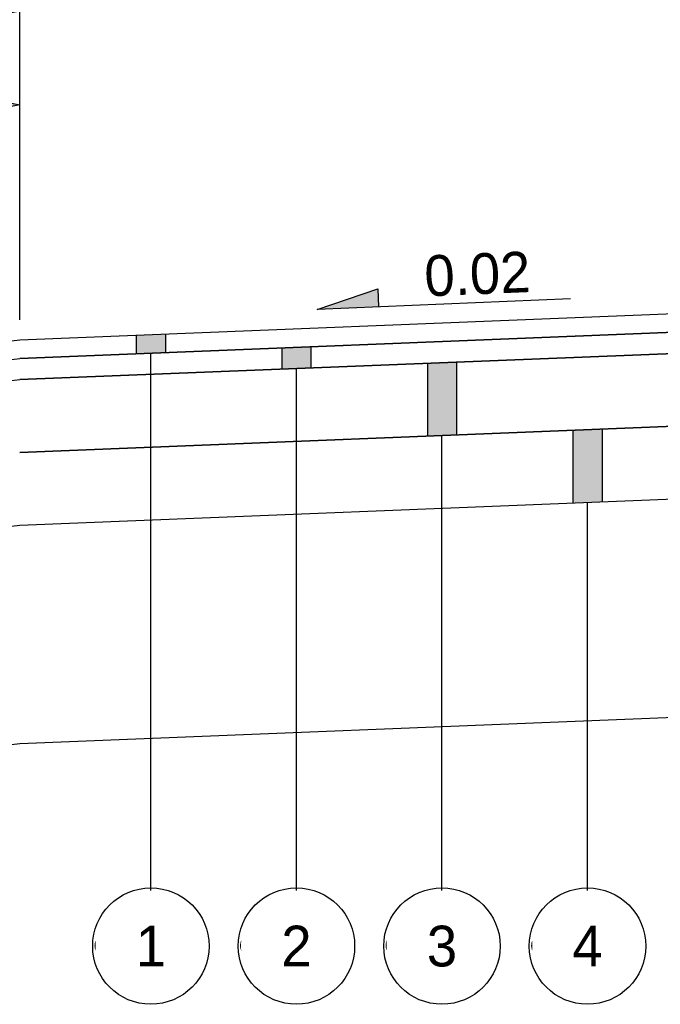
# Model space of a CAD drawing. Header units: feet. Extents: x -16 to 297, y -33 to 148.
# Tile 12 of 30: x 72 to 81, y 28 to 42. Entities that reach past the tile are written whole.
import ezdxf
from ezdxf import colors
from ezdxf.entities.mleader import LeaderData, LeaderLine
from ezdxf.enums import TextEntityAlignment as Align
from ezdxf.math import Vec2, Vec3

# ---------------------------------------------------------------- set-up
doc = ezdxf.new("R2010")
doc.units = ezdxf.units.FT
doc.header["$LTSCALE"] = 4
doc.header["$MEASUREMENT"] = 0
doc.set_wipeout_variables(frame=1)
for name, color, linetype in [('TX_P_1', 7, 'Continuous'), ('TX_P_Misc', 7, 'Continuous'), ('XS_P_Finished_Grade', 3, 'Continuous'), ('XS_P_Pavt_Layers', 251, 'Continuous'), ('XS_P_Shoulder_Layers', 252, 'Continuous')]:
    doc.layers.add(name, color=color, linetype=linetype)
doc.styles.add('Slanted-Normal', font='font31.shx', dxfattribs={"height": 0.14})
doc.dimstyles.new('Dec-1  Slanted', dxfattribs={"dimtxt": 0.14, "dimasz": 0.14, "dimexe": 0.07, "dimexo": 0.07, "dimgap": 0.07, "dimtad": 1, "dimdec": 1, "dimzin": 3, "dimdsep": 46, "dimtxsty": 'Slanted-Normal', "dimblk": 'Dim1', "dimcen": 0, "dimclrd": 95, "dimclre": 95, "dimclrt": 7, "dimadec": 1, "dimazin": 3, "dimtfac": 1, "dimtdec": 1, "dimtix": 1, "dimtofl": 0, "dimtmove": 1, "dimatfit": 3, "dimldrblk": 'Dim1', "dimfxl": 1, "dimtolj": 1, "dimtzin": 0, "dimlwd": -1, "dimlwe": -1, "dimarcsym": 0})

# ---------------------------------------------------------------- blocks, each defined once
blk = doc.blocks.new('Dim1')
h = blk.add_hatch(color=4)
h.dxf.hatch_style = 1
h.paths.add_polyline_path([(0, 0), (-1, -0.2), (-1, 0.2)])
at = {"color": 4}
blk.add_lwpolyline([(0, 0), (-1, -0.2), (-1, 0.2), (0, 0)], dxfattribs=at)
blk = doc.blocks.new('*D938')
at = {"layer": 'Defpoints', "color": 0, "transparency": 16777216}
for p in [(72.366, 40.685), (72.366, 37.45), (68.37, 36.971)]:
    blk.add_point(p, dxfattribs=at)
at = {"layer": 'TX_P_1', "color": 95, "linetype": 'Continuous', "transparency": 16777216}
for p, q in [((68.37, 37.251), (68.37, 40.965)), ((72.366, 37.73), (72.366, 40.965)), ((68.93, 40.685), (71.806, 40.685))]:
    blk.add_line(p, q, dxfattribs=at)
at = {"layer": 'TX_P_1', "color": 95, "transparency": 16777216, "xscale": 0.56, "yscale": 0.56, "zscale": 0.56, "rotation": 180}
blk.add_blockref('Dim1', (68.37, 40.685), dxfattribs=at)
at = {"layer": 'TX_P_1', "color": 95, "transparency": 16777216, "xscale": 0.56, "yscale": 0.56, "zscale": 0.56}
blk.add_blockref('Dim1', (72.366, 40.685), dxfattribs=at)
at = {"layer": 'TX_P_1', "color": 7, "transparency": 16777216, "insert": (70.368, 41.245), "char_height": 0.56, "attachment_point": 5, "style": 'Slanted-Normal'}
blk.add_mtext("\\A1;4.0'", dxfattribs=at)
blk = doc.blocks.new('*D939')
at = {"layer": 'Defpoints', "color": 0, "transparency": 16777216}
for p in [(61.366, 44.991), (72.366, 37.45), (61.366, 35.85)]:
    blk.add_point(p, dxfattribs=at)
at = {"layer": 'TX_P_1', "color": 95, "linetype": 'Continuous', "transparency": 16777216}
for p, q in [((61.366, 36.13), (61.366, 45.271)), ((72.366, 37.73), (72.366, 45.271)), ((71.806, 44.991), (61.926, 44.991))]:
    blk.add_line(p, q, dxfattribs=at)
at = {"layer": 'TX_P_1', "color": 95, "transparency": 16777216, "xscale": 0.56, "yscale": 0.56, "zscale": 0.56, "rotation": 180}
blk.add_blockref('Dim1', (61.366, 44.991), dxfattribs=at)
at = {"layer": 'TX_P_1', "color": 95, "transparency": 16777216, "xscale": 0.56, "yscale": 0.56, "zscale": 0.56}
blk.add_blockref('Dim1', (72.366, 44.991), dxfattribs=at)
at = {"layer": 'TX_P_1', "color": 7, "transparency": 16777216, "insert": (66.866, 45.551), "char_height": 0.56, "attachment_point": 5, "style": 'Slanted-Normal'}
blk.add_mtext("\\A1;11.0'", dxfattribs=at)
blk = doc.blocks.new('*D941')
at = {"layer": 'Defpoints', "color": 0, "transparency": 16777216}
for p in [(72.366, 41.972), (64.366, 37.692), (72.366, 37.45)]:
    blk.add_point(p, dxfattribs=at)
at = {"layer": 'TX_P_1', "color": 95, "linetype": 'Continuous', "transparency": 16777216}
for p, q in [((64.366, 37.972), (64.366, 42.252)), ((72.366, 37.73), (72.366, 42.252)), ((64.926, 41.972), (71.806, 41.972))]:
    blk.add_line(p, q, dxfattribs=at)
at = {"layer": 'TX_P_1', "color": 95, "transparency": 16777216, "xscale": 0.56, "yscale": 0.56, "zscale": 0.56, "rotation": 180}
blk.add_blockref('Dim1', (64.366, 41.972), dxfattribs=at)
at = {"layer": 'TX_P_1', "color": 95, "transparency": 16777216, "xscale": 0.56, "yscale": 0.56, "zscale": 0.56}
blk.add_blockref('Dim1', (72.366, 41.972), dxfattribs=at)
at = {"layer": 'TX_P_1', "color": 7, "transparency": 16777216, "insert": (68.366, 42.532), "char_height": 0.56, "attachment_point": 5, "style": 'Slanted-Normal'}
blk.add_mtext("\\A1;8.0'", dxfattribs=at)
blk = doc.blocks.new('SLOPE')
at = {"layer": 'TX_P_Misc'}
h = blk.add_hatch(color=4, dxfattribs=at)
h.dxf.hatch_style = 1
h.paths.add_polyline_path([(0.8715, 0), (0.6608, 0.0615), (0.6608, 0)])
at = {"layer": 'TX_P_Misc', "color": 4}
for p, q in [((0.8715, 0), (0.6608, 0.0615)), ((0.6608, 0.0615), (0.6608, 0))]:
    blk.add_line(p, q, dxfattribs=at)
at = {"layer": 'TX_P_Misc', "color": 95}
blk.add_line((0, 0), (0.8715, 0), dxfattribs=at)
at = {"layer": 'TX_P_Misc', "style": 'Slanted-Normal'}
blk.add_attdef('SLOPE', (0.0353, 0.0289), '', height=0.14, dxfattribs=at)
blk = doc.blocks.new('*D949')
at = {"layer": 'Defpoints', "color": 0, "transparency": 16777216}
for p in [(83.366, 44.991), (83.366, 37.89), (72.366, 37.45)]:
    blk.add_point(p, dxfattribs=at)
at = {"layer": 'TX_P_1', "color": 95, "linetype": 'Continuous', "transparency": 16777216}
for p, q in [((72.366, 37.73), (72.366, 45.271)), ((72.926, 44.991), (82.806, 44.991))]:
    blk.add_line(p, q, dxfattribs=at)
at = {"layer": 'TX_P_1', "color": 95, "transparency": 16777216, "xscale": 0.56, "yscale": 0.56, "zscale": 0.56, "rotation": 180}
blk.add_blockref('Dim1', (72.366, 44.991), dxfattribs=at)
at = {"layer": 'TX_P_1', "color": 95, "transparency": 16777216, "xscale": 0.56, "yscale": 0.56, "zscale": 0.56}
blk.add_blockref('Dim1', (83.366, 44.991), dxfattribs=at)
at = {"layer": 'TX_P_1', "color": 7, "transparency": 16777216, "insert": (77.866, 45.551), "char_height": 0.56, "attachment_point": 5, "style": 'Slanted-Normal'}
blk.add_mtext("\\A1;11.0'", dxfattribs=at)
blk = doc.blocks.new('_DotSmall')
at = {"color": 0, "linetype": 'ByBlock', "const_width": 0.5}
blk.add_lwpolyline([(-0.0625, 0, 1), (0.0625, 0, 1)], format="xyb", close=True, dxfattribs=at)
blk = doc.blocks.new('*U992')
at = {"layer": 'TX_P_Misc', "color": 95}
blk.add_line((0, 0), (0, 2.0367), dxfattribs=at)
at = {"layer": 'TX_P_Misc'}
blk.add_circle((0, 0), 0.2, dxfattribs=at)
at = {"layer": 'TX_P_Misc', "color": 95}
ml = blk.add_multileader_mtext('Standard', dxfattribs=at)
ml.set_content('', color=95, style='Slanted-Normal')
ml.set_leader_properties()
ml.set_arrow_properties(name='DOTSMALL')
ml.build(insert=Vec2(0, 0))
ml.multileader.update_dxf_attribs({"has_dogleg": 0, "text_left_attachment_type": 2, "text_right_attachment_type": 2, "dogleg_length": 0.18, "arrow_head_size": 0.125})
ctx = ml.context
ctx.base_point, ctx.char_height, ctx.arrow_head_size, ctx.landing_gap_size, ctx.plane_origin = Vec3(0, 0), 0.14, 0.125, 0.0001, Vec3(0.9927, 0.4959)
ctx.left_attachment, ctx.right_attachment, ctx.text_align_type = 2, 2, 1
notes = []
notes.append((ctx, [(1, (1, 1, 0), (-0.18, 0), (1, 0), 0.18, [(0, [(-0.1547, 0.0015)], 0, [])])]))
ctx.mtext.insert, ctx.mtext.alignment, ctx.mtext.flow_direction = Vec3(0.0001, 0.07), 2, 5
ml = blk.add_multileader_mtext('Standard', dxfattribs=at)
ml.set_content('', color=95, style='Slanted-Normal')
ml.set_leader_properties()
ml.build(insert=Vec2(0, 0))
ml.multileader.update_dxf_attribs({"has_dogleg": 0, "text_left_attachment_type": 2, "text_right_attachment_type": 2, "dogleg_length": 0.18, "arrow_head_size": 0.125})
ctx = ml.context
ctx.base_point, ctx.char_height, ctx.arrow_head_size, ctx.landing_gap_size, ctx.plane_origin = Vec3(-0.0001, 0), 0.14, 0.125, 0.0001, Vec3(0.5884, 0.4959)
ctx.left_attachment, ctx.right_attachment, ctx.text_align_type = 2, 2, 1
notes.append((ctx, [(0, (1, 1, 0), (0.1801, 0), (-1, 0), 0.18, [(0, [(0.1698, -0.0003)], 0, [])])]))
ctx.mtext.insert, ctx.mtext.alignment, ctx.mtext.flow_direction = Vec3(0, 0.07), 2, 5
for ctx, leaders in notes:
    for number, flags, end, landing, length, lines in leaders:
        leader = LeaderData()
        leader.index, (leader.has_last_leader_line, leader.has_dogleg_vector, leader.attachment_direction) = number, flags
        leader.last_leader_point, leader.dogleg_vector, leader.dogleg_length = Vec3(end), Vec3(landing), length
        for number, points, colour, breaks in lines:
            line = LeaderLine()
            line.index, line.vertices, line.color, line.breaks = number, Vec3.list(points), colors.encode_raw_color(colour), breaks
            leader.lines.append(line)
        ctx.leaders.append(leader)
blk.add_wipeout([(0.187, 0.0355), (0.1811, 0.0586), (0.1723, 0.0809), (0.1609, 0.1018), (0.1468, 0.1212), (0.1305, 0.1386), (0.1121, 0.1539), (0.0919, 0.1667), (0.0703, 0.1769), (0.0476, 0.1843), (0.0241, 0.1888), (0.0002, 0.1904), (-0.0236, 0.1889), (-0.0471, 0.1844), (-0.0699, 0.1771), (-0.0915, 0.1669), (-0.1117, 0.1541), (-0.1302, 0.1389), (-0.1465, 0.1215), (-0.1606, 0.1022), (-0.1722, 0.0813), (-0.181, 0.059), (-0.187, 0.0359), (-0.19, 0.0122), (-0.19, -0.0117), (-0.187, -0.0355), (-0.1811, -0.0586), (-0.1723, -0.0809), (-0.1609, -0.1018), (-0.1468, -0.1212), (-0.1305, -0.1386), (-0.1121, -0.1539), (-0.0919, -0.1667), (-0.0703, -0.1769), (-0.0476, -0.1843), (-0.0241, -0.1888), (-0.0002, -0.1904), (0.0236, -0.1889), (0.0471, -0.1844), (0.0699, -0.1771), (0.0915, -0.1669), (0.1117, -0.1541), (0.1302, -0.1389), (0.1465, -0.1215), (0.1606, -0.1022), (0.1722, -0.0813), (0.181, -0.059), (0.187, -0.0359), (0.19, -0.0122), (0.19, 0.0117)])
at = {"layer": 'TX_P_Misc', "style": 'Slanted-Normal'}
blk.add_attdef('ITEM', text='', height=0.14, dxfattribs=at).set_placement((0, 0), align=Align.MIDDLE_CENTER)
blk = doc.blocks.new('*U993')
at = {"layer": 'TX_P_Misc', "color": 95}
blk.add_line((0, 0), (0, 1.9838), dxfattribs=at)
at = {"layer": 'TX_P_Misc'}
blk.add_circle((0, 0), 0.2, dxfattribs=at)
at = {"layer": 'TX_P_Misc', "color": 95}
ml = blk.add_multileader_mtext('Standard', dxfattribs=at)
ml.set_content('', color=95, style='Slanted-Normal')
ml.set_leader_properties()
ml.set_arrow_properties(name='DOTSMALL')
ml.build(insert=Vec2(0, 0))
ml.multileader.update_dxf_attribs({"has_dogleg": 0, "text_left_attachment_type": 2, "text_right_attachment_type": 2, "dogleg_length": 0.18, "arrow_head_size": 0.125})
ctx = ml.context
ctx.base_point, ctx.char_height, ctx.arrow_head_size, ctx.landing_gap_size, ctx.plane_origin = Vec3(0, 0), 0.14, 0.125, 0.0001, Vec3(0.9927, 0.4959)
ctx.left_attachment, ctx.right_attachment, ctx.text_align_type = 2, 2, 1
notes = []
notes.append((ctx, [(1, (1, 1, 0), (-0.18, 0), (1, 0), 0.18, [(0, [(-0.1547, 0.0015)], 0, [])])]))
ctx.mtext.insert, ctx.mtext.alignment, ctx.mtext.flow_direction = Vec3(0.0001, 0.07), 2, 5
ml = blk.add_multileader_mtext('Standard', dxfattribs=at)
ml.set_content('', color=95, style='Slanted-Normal')
ml.set_leader_properties()
ml.build(insert=Vec2(0, 0))
ml.multileader.update_dxf_attribs({"has_dogleg": 0, "text_left_attachment_type": 2, "text_right_attachment_type": 2, "dogleg_length": 0.18, "arrow_head_size": 0.125})
ctx = ml.context
ctx.base_point, ctx.char_height, ctx.arrow_head_size, ctx.landing_gap_size, ctx.plane_origin = Vec3(-0.0001, 0), 0.14, 0.125, 0.0001, Vec3(0.5884, 0.4959)
ctx.left_attachment, ctx.right_attachment, ctx.text_align_type = 2, 2, 1
notes.append((ctx, [(0, (1, 1, 0), (0.1801, 0), (-1, 0), 0.18, [(0, [(0.1698, -0.0003)], 0, [])])]))
ctx.mtext.insert, ctx.mtext.alignment, ctx.mtext.flow_direction = Vec3(0, 0.07), 2, 5
for ctx, leaders in notes:
    for number, flags, end, landing, length, lines in leaders:
        leader = LeaderData()
        leader.index, (leader.has_last_leader_line, leader.has_dogleg_vector, leader.attachment_direction) = number, flags
        leader.last_leader_point, leader.dogleg_vector, leader.dogleg_length = Vec3(end), Vec3(landing), length
        for number, points, colour, breaks in lines:
            line = LeaderLine()
            line.index, line.vertices, line.color, line.breaks = number, Vec3.list(points), colors.encode_raw_color(colour), breaks
            leader.lines.append(line)
        ctx.leaders.append(leader)
blk.add_wipeout([(0.187, 0.0355), (0.1811, 0.0586), (0.1723, 0.0809), (0.1609, 0.1018), (0.1468, 0.1212), (0.1305, 0.1386), (0.1121, 0.1539), (0.0919, 0.1667), (0.0703, 0.1769), (0.0476, 0.1843), (0.0241, 0.1888), (0.0002, 0.1904), (-0.0236, 0.1889), (-0.0471, 0.1844), (-0.0699, 0.1771), (-0.0915, 0.1669), (-0.1117, 0.1541), (-0.1302, 0.1389), (-0.1465, 0.1215), (-0.1606, 0.1022), (-0.1722, 0.0813), (-0.181, 0.059), (-0.187, 0.0359), (-0.19, 0.0122), (-0.19, -0.0117), (-0.187, -0.0355), (-0.1811, -0.0586), (-0.1723, -0.0809), (-0.1609, -0.1018), (-0.1468, -0.1212), (-0.1305, -0.1386), (-0.1121, -0.1539), (-0.0919, -0.1667), (-0.0703, -0.1769), (-0.0476, -0.1843), (-0.0241, -0.1888), (-0.0002, -0.1904), (0.0236, -0.1889), (0.0471, -0.1844), (0.0699, -0.1771), (0.0915, -0.1669), (0.1117, -0.1541), (0.1302, -0.1389), (0.1465, -0.1215), (0.1606, -0.1022), (0.1722, -0.0813), (0.181, -0.059), (0.187, -0.0359), (0.19, -0.0122), (0.19, 0.0117)])
at = {"layer": 'TX_P_Misc', "style": 'Slanted-Normal'}
blk.add_attdef('ITEM', text='', height=0.14, dxfattribs=at).set_placement((0, 0), align=Align.MIDDLE_CENTER)
blk = doc.blocks.new('*U997')
at = {"layer": 'TX_P_Misc', "color": 95}
blk.add_line((0, 0), (0, 1.7538), dxfattribs=at)
at = {"layer": 'TX_P_Misc'}
blk.add_circle((0, 0), 0.2, dxfattribs=at)
at = {"layer": 'TX_P_Misc', "color": 95}
ml = blk.add_multileader_mtext('Standard', dxfattribs=at)
ml.set_content('', color=95, style='Slanted-Normal')
ml.set_leader_properties()
ml.set_arrow_properties(name='DOTSMALL')
ml.build(insert=Vec2(0, 0))
ml.multileader.update_dxf_attribs({"has_dogleg": 0, "text_left_attachment_type": 2, "text_right_attachment_type": 2, "dogleg_length": 0.18, "arrow_head_size": 0.125})
ctx = ml.context
ctx.base_point, ctx.char_height, ctx.arrow_head_size, ctx.landing_gap_size, ctx.plane_origin = Vec3(0, 0), 0.14, 0.125, 0.0001, Vec3(0.9927, 0.4959)
ctx.left_attachment, ctx.right_attachment, ctx.text_align_type = 2, 2, 1
notes = []
notes.append((ctx, [(1, (1, 1, 0), (-0.18, 0), (1, 0), 0.18, [(0, [(-0.1547, 0.0015)], 0, [])])]))
ctx.mtext.insert, ctx.mtext.alignment, ctx.mtext.flow_direction = Vec3(0.0001, 0.07), 2, 5
ml = blk.add_multileader_mtext('Standard', dxfattribs=at)
ml.set_content('', color=95, style='Slanted-Normal')
ml.set_leader_properties()
ml.build(insert=Vec2(0, 0))
ml.multileader.update_dxf_attribs({"has_dogleg": 0, "text_left_attachment_type": 2, "text_right_attachment_type": 2, "dogleg_length": 0.18, "arrow_head_size": 0.125})
ctx = ml.context
ctx.base_point, ctx.char_height, ctx.arrow_head_size, ctx.landing_gap_size, ctx.plane_origin = Vec3(-0.0001, 0), 0.14, 0.125, 0.0001, Vec3(0.5884, 0.4959)
ctx.left_attachment, ctx.right_attachment, ctx.text_align_type = 2, 2, 1
notes.append((ctx, [(0, (1, 1, 0), (0.1801, 0), (-1, 0), 0.18, [(0, [(0.1698, -0.0003)], 0, [])])]))
ctx.mtext.insert, ctx.mtext.alignment, ctx.mtext.flow_direction = Vec3(0, 0.07), 2, 5
for ctx, leaders in notes:
    for number, flags, end, landing, length, lines in leaders:
        leader = LeaderData()
        leader.index, (leader.has_last_leader_line, leader.has_dogleg_vector, leader.attachment_direction) = number, flags
        leader.last_leader_point, leader.dogleg_vector, leader.dogleg_length = Vec3(end), Vec3(landing), length
        for number, points, colour, breaks in lines:
            line = LeaderLine()
            line.index, line.vertices, line.color, line.breaks = number, Vec3.list(points), colors.encode_raw_color(colour), breaks
            leader.lines.append(line)
        ctx.leaders.append(leader)
blk.add_wipeout([(0.187, 0.0355), (0.1811, 0.0586), (0.1723, 0.0809), (0.1609, 0.1018), (0.1468, 0.1212), (0.1305, 0.1386), (0.1121, 0.1539), (0.0919, 0.1667), (0.0703, 0.1769), (0.0476, 0.1843), (0.0241, 0.1888), (0.0002, 0.1904), (-0.0236, 0.1889), (-0.0471, 0.1844), (-0.0699, 0.1771), (-0.0915, 0.1669), (-0.1117, 0.1541), (-0.1302, 0.1389), (-0.1465, 0.1215), (-0.1606, 0.1022), (-0.1722, 0.0813), (-0.181, 0.059), (-0.187, 0.0359), (-0.19, 0.0122), (-0.19, -0.0117), (-0.187, -0.0355), (-0.1811, -0.0586), (-0.1723, -0.0809), (-0.1609, -0.1018), (-0.1468, -0.1212), (-0.1305, -0.1386), (-0.1121, -0.1539), (-0.0919, -0.1667), (-0.0703, -0.1769), (-0.0476, -0.1843), (-0.0241, -0.1888), (-0.0002, -0.1904), (0.0236, -0.1889), (0.0471, -0.1844), (0.0699, -0.1771), (0.0915, -0.1669), (0.1117, -0.1541), (0.1302, -0.1389), (0.1465, -0.1215), (0.1606, -0.1022), (0.1722, -0.0813), (0.181, -0.059), (0.187, -0.0359), (0.19, -0.0122), (0.19, 0.0117)])
at = {"layer": 'TX_P_Misc', "style": 'Slanted-Normal'}
blk.add_attdef('ITEM', text='', height=0.14, dxfattribs=at).set_placement((0, 0), align=Align.MIDDLE_CENTER)
blk = doc.blocks.new('*U998')
at = {"layer": 'TX_P_Misc', "color": 95}
blk.add_line((0, 0), (0, 1.5238), dxfattribs=at)
at = {"layer": 'TX_P_Misc'}
blk.add_circle((0, 0), 0.2, dxfattribs=at)
at = {"layer": 'TX_P_Misc', "color": 95}
ml = blk.add_multileader_mtext('Standard', dxfattribs=at)
ml.set_content('', color=95, style='Slanted-Normal')
ml.set_leader_properties()
ml.set_arrow_properties(name='DOTSMALL')
ml.build(insert=Vec2(0, 0))
ml.multileader.update_dxf_attribs({"has_dogleg": 0, "text_left_attachment_type": 2, "text_right_attachment_type": 2, "dogleg_length": 0.18, "arrow_head_size": 0.125})
ctx = ml.context
ctx.base_point, ctx.char_height, ctx.arrow_head_size, ctx.landing_gap_size, ctx.plane_origin = Vec3(0, 0), 0.14, 0.125, 0.0001, Vec3(0.9927, 0.4959)
ctx.left_attachment, ctx.right_attachment, ctx.text_align_type = 2, 2, 1
notes = []
notes.append((ctx, [(1, (1, 1, 0), (-0.18, 0), (1, 0), 0.18, [(0, [(-0.1547, 0.0015)], 0, [])])]))
ctx.mtext.insert, ctx.mtext.alignment, ctx.mtext.flow_direction = Vec3(0.0001, 0.07), 2, 5
ml = blk.add_multileader_mtext('Standard', dxfattribs=at)
ml.set_content('', color=95, style='Slanted-Normal')
ml.set_leader_properties()
ml.build(insert=Vec2(0, 0))
ml.multileader.update_dxf_attribs({"has_dogleg": 0, "text_left_attachment_type": 2, "text_right_attachment_type": 2, "dogleg_length": 0.18, "arrow_head_size": 0.125})
ctx = ml.context
ctx.base_point, ctx.char_height, ctx.arrow_head_size, ctx.landing_gap_size, ctx.plane_origin = Vec3(-0.0001, 0), 0.14, 0.125, 0.0001, Vec3(0.5884, 0.4959)
ctx.left_attachment, ctx.right_attachment, ctx.text_align_type = 2, 2, 1
notes.append((ctx, [(0, (1, 1, 0), (0.1801, 0), (-1, 0), 0.18, [(0, [(0.1698, -0.0003)], 0, [])])]))
ctx.mtext.insert, ctx.mtext.alignment, ctx.mtext.flow_direction = Vec3(0, 0.07), 2, 5
for ctx, leaders in notes:
    for number, flags, end, landing, length, lines in leaders:
        leader = LeaderData()
        leader.index, (leader.has_last_leader_line, leader.has_dogleg_vector, leader.attachment_direction) = number, flags
        leader.last_leader_point, leader.dogleg_vector, leader.dogleg_length = Vec3(end), Vec3(landing), length
        for number, points, colour, breaks in lines:
            line = LeaderLine()
            line.index, line.vertices, line.color, line.breaks = number, Vec3.list(points), colors.encode_raw_color(colour), breaks
            leader.lines.append(line)
        ctx.leaders.append(leader)
blk.add_wipeout([(0.187, 0.0355), (0.1811, 0.0586), (0.1723, 0.0809), (0.1609, 0.1018), (0.1468, 0.1212), (0.1305, 0.1386), (0.1121, 0.1539), (0.0919, 0.1667), (0.0703, 0.1769), (0.0476, 0.1843), (0.0241, 0.1888), (0.0002, 0.1904), (-0.0236, 0.1889), (-0.0471, 0.1844), (-0.0699, 0.1771), (-0.0915, 0.1669), (-0.1117, 0.1541), (-0.1302, 0.1389), (-0.1465, 0.1215), (-0.1606, 0.1022), (-0.1722, 0.0813), (-0.181, 0.059), (-0.187, 0.0359), (-0.19, 0.0122), (-0.19, -0.0117), (-0.187, -0.0355), (-0.1811, -0.0586), (-0.1723, -0.0809), (-0.1609, -0.1018), (-0.1468, -0.1212), (-0.1305, -0.1386), (-0.1121, -0.1539), (-0.0919, -0.1667), (-0.0703, -0.1769), (-0.0476, -0.1843), (-0.0241, -0.1888), (-0.0002, -0.1904), (0.0236, -0.1889), (0.0471, -0.1844), (0.0699, -0.1771), (0.0915, -0.1669), (0.1117, -0.1541), (0.1302, -0.1389), (0.1465, -0.1215), (0.1606, -0.1022), (0.1722, -0.0813), (0.181, -0.059), (0.187, -0.0359), (0.19, -0.0122), (0.19, 0.0117)])
at = {"layer": 'TX_P_Misc', "style": 'Slanted-Normal'}
blk.add_attdef('ITEM', text='', height=0.14, dxfattribs=at).set_placement((0, 0), align=Align.MIDDLE_CENTER)

msp = doc.modelspace()

# ---------------------------------------------------------------- hatches: boundary and pattern name
at = {"layer": 'TX_P_1'}
h = msp.add_hatch(color=256, dxfattribs=at)
h.dxf.hatch_style = 1
h.paths.add_polyline_path([(74.369, 37.53), (73.969, 37.514), (73.969, 37.264), (74.369, 37.28)])
h = msp.add_hatch(color=256, dxfattribs=at)
h.dxf.hatch_style = 1
h.paths.add_polyline_path([(76.369, 37.36), (75.969, 37.344), (75.969, 37.053), (76.369, 37.069)])
h = msp.add_hatch(color=256, dxfattribs=at)
h.dxf.hatch_style = 1
h.paths.add_polyline_path([(78.369, 37.149), (77.969, 37.133), (77.969, 36.133), (78.369, 36.149)])
h = msp.add_hatch(color=256, dxfattribs=at)
h.dxf.hatch_style = 1
h.paths.add_polyline_path([(80.369, 36.229), (79.969, 36.213), (79.969, 35.213), (80.369, 35.229)])

# ---------------------------------------------------------------- linework, layer by layer
at = {"layer": 'XS_P_Finished_Grade'}
for p, q in [((83.366, 37.89), (72.366, 37.45)), ((72.366, 37.45), (70.366, 37.21))]:
    msp.add_line(p, q, dxfattribs=at)
at = {"layer": 'XS_P_Pavt_Layers'}
for p, q in [((83.366, 37.89), (72.366, 37.45)), ((72.366, 37.2), (83.366, 37.64)), ((83.366, 37.64), (72.366, 37.2)), ((72.366, 36.909), (83.366, 37.349)), ((83.366, 37.349), (72.366, 36.909)), ((72.366, 35.909), (83.366, 36.349)), ((83.366, 36.349), (72.366, 35.909)), ((72.366, 34.909), (83.366, 35.349))]:
    msp.add_line(p, q, dxfattribs=at)
at = {"layer": 'XS_P_Shoulder_Layers'}
for p, q in [((72.366, 37.45), (70.366, 37.21)), ((68.37, 36.721), (72.366, 37.2)), ((68.037, 36.389), (72.366, 36.909)), ((66.037, 34.149), (72.366, 34.909)), ((66.037, 31.149), (72.366, 31.909))]:
    msp.add_line(p, q, dxfattribs=at)

# ---------------------------------------------------------------- block references
at = {"layer": 'TX_P_1'}
ref = msp.add_blockref('SLOPE', (79.937, 38.02), dxfattribs=dict(at, xscale=-4, yscale=4, zscale=4, rotation=2.408142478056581))
ref.add_attrib('SLOPE', '0.02', (77.939, 38.051), dxfattribs={"layer": 'TX_P_Misc', "height": 0.56, "rotation": 2.4081, "style": 'Slanted-Normal'})

# ---------------------------------------------------------------- dimensions: what is measured, and where the dimension line sits
for base, p1, p2, override, picture, middle in [((61.366, 44.991), (72.366, 37.45), (61.366, 35.85), {"dimpost": "'"}, '*D939', (66.866, 45.551)), ((83.366, 44.991), (72.366, 37.45), (83.366, 37.89), {"dimpost": "'", "dimse2": 1, "dimsd2": 0}, '*D949', (77.866, 45.551)), ((72.366, 41.972), (64.366, 37.692), (72.366, 37.45), {"dimpost": "'"}, '*D941', (68.366, 42.532)), ((72.366, 40.685), (68.37, 36.971), (72.366, 37.45), {"dimpost": "'"}, '*D938', (70.368, 41.245))]:
    dim = msp.add_linear_dim(base=base, p1=p1, p2=p2, dimstyle='Dec-1  Slanted', override=override, dxfattribs=at)
    dim.commit()
    dim.dimension.update_dxf_attribs({"geometry": picture, "text_midpoint": middle})

# ---------------------------------------------------------------- next in the draw order: block references
at = {"layer": 'TX_P_1', "xscale": 4, "yscale": 4, "zscale": 4}
for name, p, values in [('*U992', (74.169, 29.126), {'ITEM': '1'}), ('*U993', (76.169, 29.126), {'ITEM': '2'}), ('*U997', (78.169, 29.126), {'ITEM': '3'}), ('*U998', (80.169, 29.126), {'ITEM': '4'})]:
    msp.add_blockref(name, p, dxfattribs=at).add_auto_attribs(values)

# ---------------------------------------------------------------- next in the draw order: linework, layer by layer
at = {"layer": 'TX_P_1'}
for p, q in [((73.969, 37.514), (73.969, 37.264)), ((74.369, 37.53), (74.369, 37.28)), ((75.969, 37.344), (75.969, 37.053)), ((76.369, 37.36), (76.369, 37.069)), ((77.969, 37.133), (77.969, 36.133)), ((78.369, 37.149), (78.369, 36.149)), ((79.969, 36.213), (79.969, 35.213)), ((80.369, 36.229), (80.369, 35.229))]:
    msp.add_line(p, q, dxfattribs=at)
at = {"layer": 'XS_P_Pavt_Layers'}
msp.add_line((72.366, 31.909), (83.366, 32.349), dxfattribs=at)

doc.saveas('drawing.dxf')
